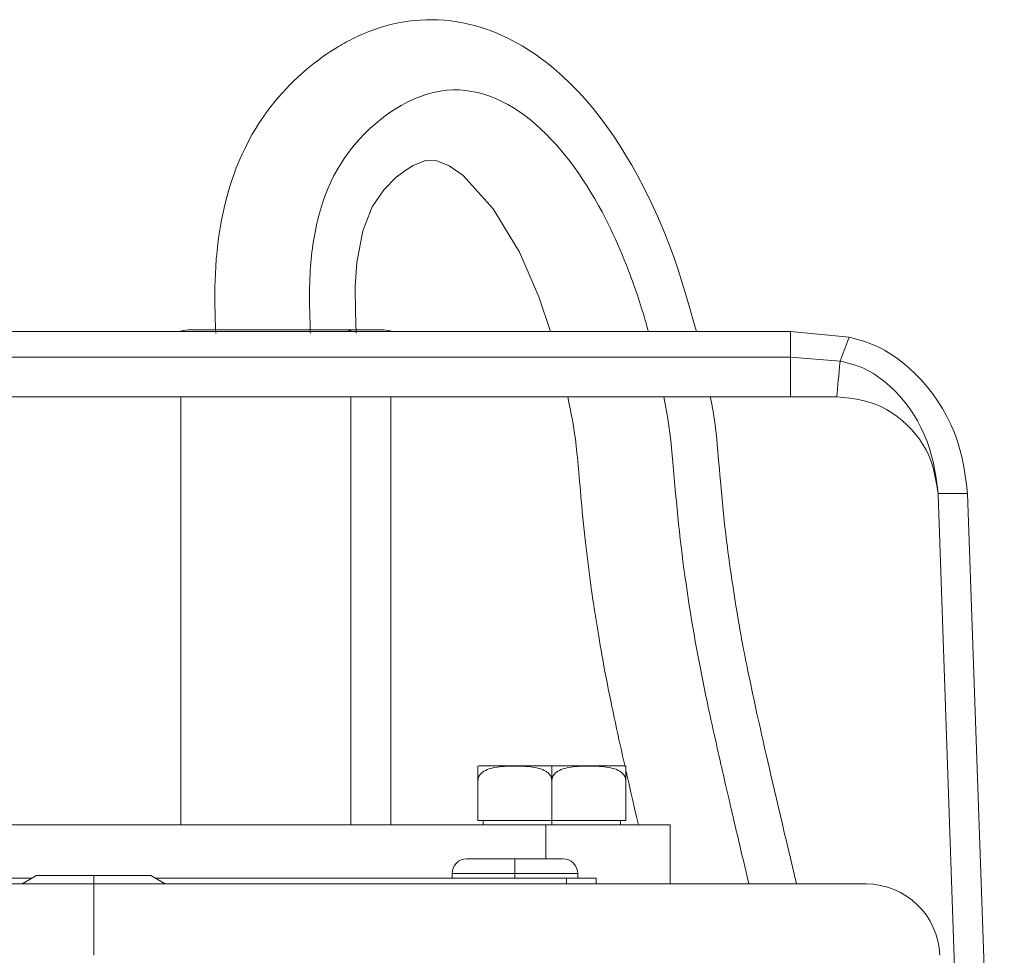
# Model space of a CAD drawing. Extents: x 193 to 943, y 26 to 526.
# Tile 95 of 256: x 358.1 to 359.76, y 98.78 to 100.37. Entities that reach past the tile are written whole.
import ezdxf

# ---------------------------------------------------------------- set-up
doc = ezdxf.new("R2010")
doc.units = 0
doc.layers.get('0').update_dxf_attribs({"lineweight": 25})
doc.layers.add('KG4_HLS_SYA', color=7, linetype='Continuous', lineweight=25)

# ---------------------------------------------------------------- blocks, each defined once
blk = doc.blocks.new('Spline-A069HVXE7N', base_point=(358.429, 99.8357))
at = {"color": 0, "lineweight": -2}
for p, q in [((358.6946, 100.3476), (358.7025, 100.3504)), ((358.7025, 100.3504), (358.7104, 100.353)), ((358.7104, 100.353), (358.7184, 100.3553)), ((358.7184, 100.3553), (358.7265, 100.3574)), ((358.7265, 100.3574), (358.7363, 100.3597)), ((358.7363, 100.3597), (358.7462, 100.3616)), ((358.7462, 100.3616), (358.7562, 100.3632)), ((358.7562, 100.3632), (358.7662, 100.3644)), ((358.7662, 100.3644), (358.7763, 100.3652)), ((358.7763, 100.3652), (358.7863, 100.3657)), ((358.7863, 100.3657), (358.7967, 100.3658)), ((358.7967, 100.3658), (358.8072, 100.3655)), ((358.8072, 100.3655), (358.8175, 100.3648)), ((358.8175, 100.3648), (358.8279, 100.3637)), ((358.8279, 100.3637), (358.8382, 100.3623)), ((358.8382, 100.3623), (358.8485, 100.3605)), ((358.8485, 100.3605), (358.8582, 100.3584)), ((358.8582, 100.3584), (358.8679, 100.3559)), ((358.8679, 100.3559), (358.8775, 100.3532)), ((358.8775, 100.3532), (358.887, 100.3501)), ((358.887, 100.3501), (358.8964, 100.3467)), ((358.6589, 100.332), (358.6629, 100.334)), ((358.6629, 100.334), (358.6669, 100.3359)), ((358.6669, 100.3359), (358.6709, 100.3378)), ((358.6709, 100.3378), (358.675, 100.3397)), ((358.675, 100.3397), (358.6791, 100.3415)), ((358.6791, 100.3415), (358.6868, 100.3446)), ((358.6868, 100.3446), (358.6946, 100.3476)), ((358.8964, 100.3467), (358.9057, 100.343)), ((358.9057, 100.343), (358.9145, 100.3392)), ((358.9145, 100.3392), (358.9232, 100.3351)), ((358.9232, 100.3351), (358.9318, 100.3308)), ((358.6291, 100.3149), (358.6346, 100.3184)), ((358.6346, 100.3184), (358.638, 100.3204)), ((358.638, 100.3204), (358.6413, 100.3223)), ((358.6413, 100.3223), (358.6447, 100.3243)), ((358.6447, 100.3243), (358.6481, 100.3262)), ((358.6481, 100.3262), (358.6515, 100.3281)), ((358.6515, 100.3281), (358.6549, 100.3299)), ((358.6549, 100.3299), (358.6589, 100.332)), ((358.9318, 100.3308), (358.9402, 100.3263)), ((358.9402, 100.3263), (358.9486, 100.3215)), ((358.9486, 100.3215), (358.9568, 100.3165)), ((358.9568, 100.3165), (358.9647, 100.3114)), ((358.6024, 100.2964), (358.6076, 100.3003)), ((358.6076, 100.3003), (358.6129, 100.3041)), ((358.6129, 100.3041), (358.6182, 100.3078)), ((358.6182, 100.3078), (358.6236, 100.3114)), ((358.6236, 100.3114), (358.6291, 100.3149)), ((358.9647, 100.3114), (358.9724, 100.3062)), ((358.9724, 100.3062), (358.98, 100.3007)), ((358.98, 100.3007), (358.9875, 100.2951)), ((358.5801, 100.2784), (358.5855, 100.2831)), ((358.5855, 100.2831), (358.5911, 100.2876)), ((358.5911, 100.2876), (358.5967, 100.2921)), ((358.5967, 100.2921), (358.6024, 100.2964)), ((358.9875, 100.2951), (358.9949, 100.2894)), ((358.9949, 100.2894), (359.0022, 100.2834)), ((359.0022, 100.2834), (359.0164, 100.2709)), ((358.5626, 100.2624), (358.5693, 100.2688)), ((358.5693, 100.2688), (358.5747, 100.2736)), ((358.5747, 100.2736), (358.5801, 100.2784)), ((359.0164, 100.2709), (359.0302, 100.2578)), ((358.5495, 100.2491), (358.556, 100.2558)), ((358.556, 100.2558), (358.5626, 100.2624)), ((359.0302, 100.2578), (359.0435, 100.2442)), ((358.5309, 100.228), (358.5369, 100.2352)), ((358.5369, 100.2352), (358.5431, 100.2422)), ((358.5431, 100.2422), (358.5495, 100.2491)), ((359.0435, 100.2442), (359.0563, 100.2301)), ((358.517, 100.2102), (358.5238, 100.2192)), ((358.5238, 100.2192), (358.5309, 100.228)), ((359.0563, 100.2301), (359.0686, 100.2155)), ((358.5041, 100.1916), (358.5105, 100.201)), ((358.5105, 100.201), (358.517, 100.2102)), ((359.0686, 100.2155), (359.0805, 100.2006)), ((359.0805, 100.2006), (359.0921, 100.185)), ((358.4981, 100.182), (358.5041, 100.1916)), ((359.0921, 100.185), (359.1033, 100.1691)), ((358.4862, 100.1612), (358.4923, 100.1722)), ((358.4923, 100.1722), (358.4981, 100.182)), ((359.1033, 100.1691), (359.1141, 100.1528)), ((358.475, 100.1385), (358.4805, 100.1499)), ((358.4805, 100.1499), (358.4862, 100.1612)), ((359.1141, 100.1528), (359.1244, 100.1363)), ((358.47, 100.1269), (358.475, 100.1385)), ((359.1244, 100.1363), (359.1343, 100.1195)), ((358.4652, 100.1152), (358.47, 100.1269)), ((359.1343, 100.1195), (359.1439, 100.1025)), ((358.4565, 100.0908), (358.4608, 100.1033)), ((358.4608, 100.1033), (358.4652, 100.1152)), ((359.1439, 100.1025), (359.1559, 100.0798)), ((358.4526, 100.0781), (358.4565, 100.0908)), ((358.449, 100.0654), (358.4526, 100.0781)), ((359.1559, 100.0798), (359.1672, 100.0568)), ((358.4428, 100.0396), (358.4457, 100.0526)), ((358.4457, 100.0526), (358.449, 100.0654)), ((359.1672, 100.0568), (359.1779, 100.0334)), ((358.4402, 100.0266), (358.4428, 100.0396)), ((359.1779, 100.0334), (359.188, 100.0098)), ((358.4378, 100.0136), (358.4402, 100.0266)), ((358.4341, 99.9874), (358.4358, 100.0005)), ((358.4358, 100.0005), (358.4378, 100.0136)), ((359.188, 100.0098), (359.1975, 99.9858)), ((358.4326, 99.9742), (358.4341, 99.9874)), ((359.1975, 99.9858), (359.2063, 99.9616)), ((358.4314, 99.961), (358.4326, 99.9742)), ((358.4305, 99.9478), (358.4314, 99.961)), ((359.2063, 99.9616), (359.2131, 99.9413)), ((358.4294, 99.9252), (358.4299, 99.9365)), ((358.4299, 99.9365), (358.4305, 99.9478)), ((359.2131, 99.9413), (359.2196, 99.9209)), ((358.4291, 99.914), (358.4294, 99.9252)), ((359.2196, 99.9209), (359.2258, 99.9004)), ((358.429, 99.9027), (358.4291, 99.914)), ((358.429, 99.8914), (358.429, 99.9027)), ((359.2258, 99.9004), (359.2318, 99.8798)), ((358.4291, 99.8801), (358.429, 99.8914)), ((358.4292, 99.8727), (358.4291, 99.8801)), ((358.4294, 99.8653), (358.4292, 99.8727)), ((359.2318, 99.8798), (359.2377, 99.8591)), ((358.4296, 99.8579), (358.4294, 99.8653)), ((358.4298, 99.8505), (358.4296, 99.8579)), ((358.43, 99.8431), (358.4298, 99.8505)), ((359.2377, 99.8591), (359.2434, 99.8384)), ((358.4303, 99.8357), (358.43, 99.8431))]:
    blk.add_line(p, q, dxfattribs=at)
blk = doc.blocks.new('Spline-A069HVXG7N', base_point=(359.2669, 98.904))
at = {"color": 0, "lineweight": -2}
for p, q in [((359.2669, 99.7281), (359.2677, 99.7242)), ((359.2677, 99.7242), (359.2685, 99.7203)), ((359.2685, 99.7203), (359.2694, 99.7163)), ((359.2694, 99.7163), (359.2702, 99.7124)), ((359.2702, 99.7124), (359.2709, 99.7084)), ((359.2709, 99.7084), (359.2717, 99.7045)), ((359.2717, 99.7045), (359.2732, 99.6949)), ((359.2732, 99.6949), (359.2746, 99.6853)), ((359.2746, 99.6853), (359.2758, 99.6756)), ((359.2758, 99.6756), (359.2768, 99.6659)), ((359.2768, 99.6659), (359.2778, 99.6563)), ((359.2778, 99.6563), (359.2787, 99.6466)), ((359.2787, 99.6466), (359.2796, 99.6364)), ((359.2796, 99.6364), (359.2805, 99.6262)), ((359.2805, 99.6262), (359.2815, 99.616)), ((359.2815, 99.616), (359.2824, 99.6058)), ((359.2824, 99.6058), (359.2833, 99.5956)), ((359.2833, 99.5956), (359.2842, 99.5854)), ((359.2842, 99.5854), (359.2853, 99.5731)), ((359.2853, 99.5731), (359.2864, 99.5609)), ((359.2864, 99.5609), (359.2875, 99.5487)), ((359.2875, 99.5487), (359.2887, 99.5365)), ((359.2887, 99.5365), (359.29, 99.5243)), ((359.29, 99.5243), (359.2913, 99.5121)), ((359.2913, 99.5121), (359.2921, 99.5043)), ((359.2921, 99.5043), (359.293, 99.4966)), ((359.293, 99.4966), (359.294, 99.4888)), ((359.294, 99.4888), (359.2949, 99.4811)), ((359.2949, 99.4811), (359.2959, 99.4734)), ((359.2959, 99.4734), (359.2969, 99.4657)), ((359.2969, 99.4657), (359.2981, 99.4562)), ((359.2981, 99.4562), (359.2994, 99.4468)), ((359.2994, 99.4468), (359.3008, 99.4373)), ((359.3008, 99.4373), (359.3021, 99.4279)), ((359.3021, 99.4279), (359.3035, 99.4185)), ((359.3035, 99.4185), (359.3049, 99.4091)), ((359.3049, 99.4091), (359.3067, 99.3975)), ((359.3067, 99.3975), (359.3085, 99.3859)), ((359.3085, 99.3859), (359.3103, 99.3743)), ((359.3103, 99.3743), (359.3122, 99.3627)), ((359.3122, 99.3627), (359.3142, 99.3512)), ((359.3142, 99.3512), (359.3162, 99.3396)), ((359.3162, 99.3396), (359.3171, 99.3342)), ((359.3171, 99.3342), (359.3181, 99.3289)), ((359.3181, 99.3289), (359.319, 99.3235)), ((359.319, 99.3235), (359.32, 99.3182)), ((359.32, 99.3182), (359.321, 99.3128)), ((359.321, 99.3128), (359.322, 99.3075)), ((359.322, 99.3075), (359.3233, 99.3007)), ((359.3233, 99.3007), (359.3246, 99.294)), ((359.3246, 99.294), (359.3259, 99.2873)), ((359.3259, 99.2873), (359.3272, 99.2806)), ((359.3272, 99.2806), (359.3286, 99.274)), ((359.3286, 99.274), (359.3299, 99.2673)), ((359.3299, 99.2673), (359.3317, 99.2585)), ((359.3317, 99.2585), (359.3336, 99.2498)), ((359.3336, 99.2498), (359.3354, 99.2411)), ((359.3354, 99.2411), (359.3372, 99.2323)), ((359.3372, 99.2323), (359.3391, 99.2236)), ((359.3391, 99.2236), (359.341, 99.2149)), ((359.341, 99.2149), (359.3435, 99.2034)), ((359.3435, 99.2034), (359.346, 99.1919)), ((359.346, 99.1919), (359.3485, 99.1805)), ((359.3485, 99.1805), (359.3511, 99.169)), ((359.3511, 99.169), (359.3537, 99.1575)), ((359.3537, 99.1575), (359.3562, 99.146)), ((359.3562, 99.146), (359.3589, 99.1344)), ((359.3589, 99.1344), (359.3615, 99.1227)), ((359.3615, 99.1227), (359.3642, 99.1111)), ((359.3642, 99.1111), (359.3669, 99.0995)), ((359.3669, 99.0995), (359.3696, 99.0878)), ((359.3696, 99.0878), (359.3722, 99.0762)), ((359.3722, 99.0762), (359.3755, 99.0619)), ((359.3755, 99.0619), (359.3789, 99.0477)), ((359.3789, 99.0477), (359.3822, 99.0335)), ((359.3822, 99.0335), (359.3855, 99.0192)), ((359.3855, 99.0192), (359.3889, 99.005)), ((359.3889, 99.005), (359.3922, 98.9908)), ((359.3922, 98.9908), (359.3957, 98.9763)), ((359.3957, 98.9763), (359.3991, 98.9618)), ((359.3991, 98.9618), (359.4025, 98.9474)), ((359.4025, 98.9474), (359.406, 98.9329)), ((359.406, 98.9329), (359.4094, 98.9184)), ((359.4094, 98.9184), (359.4129, 98.904))]:
    blk.add_line(p, q, dxfattribs=at)
blk = doc.blocks.new('Spline-A069HVXI7N', base_point=(359.124, 99.004))
at = {"color": 0, "lineweight": -2}
for p, q in [((359.1244, 99.0954), (359.124, 99.0972)), ((359.1248, 99.0936), (359.1244, 99.0954)), ((359.1252, 99.0918), (359.1248, 99.0936)), ((359.1256, 99.09), (359.1252, 99.0918)), ((359.126, 99.0882), (359.1256, 99.09)), ((359.1264, 99.0863), (359.126, 99.0882)), ((359.1295, 99.0726), (359.1264, 99.0863)), ((359.1326, 99.0589), (359.1295, 99.0726)), ((359.1358, 99.0451), (359.1326, 99.0589)), ((359.1389, 99.0314), (359.1358, 99.0451)), ((359.1421, 99.0177), (359.1389, 99.0314)), ((359.1453, 99.004), (359.1421, 99.0177))]:
    blk.add_line(p, q, dxfattribs=at)
blk = doc.blocks.new('Spline-A069HVXK7N', base_point=(359.0258, 99.1026))
at = {"color": 0, "lineweight": -2}
for p, q in [((359.0279, 99.7183), (359.0258, 99.7281)), ((359.0299, 99.7084), (359.0279, 99.7183)), ((359.0318, 99.6986), (359.0299, 99.7084)), ((359.0337, 99.6887), (359.0318, 99.6986)), ((359.0354, 99.6788), (359.0337, 99.6887)), ((359.037, 99.6689), (359.0354, 99.6788)), ((359.0378, 99.6629), (359.037, 99.6689)), ((359.0387, 99.6568), (359.0378, 99.6629)), ((359.0394, 99.6508), (359.0387, 99.6568)), ((359.0401, 99.6447), (359.0394, 99.6508)), ((359.0408, 99.6387), (359.0401, 99.6447)), ((359.0415, 99.6326), (359.0408, 99.6387)), ((359.0422, 99.626), (359.0415, 99.6326)), ((359.0428, 99.6193), (359.0422, 99.626)), ((359.0435, 99.6126), (359.0428, 99.6193)), ((359.0441, 99.6059), (359.0435, 99.6126)), ((359.0447, 99.5993), (359.0441, 99.6059)), ((359.0453, 99.5926), (359.0447, 99.5993)), ((359.046, 99.5845), (359.0453, 99.5926)), ((359.0467, 99.5764), (359.046, 99.5845)), ((359.0474, 99.5683), (359.0467, 99.5764)), ((359.0481, 99.5602), (359.0474, 99.5683)), ((359.0488, 99.5521), (359.0481, 99.5602)), ((359.0495, 99.544), (359.0488, 99.5521)), ((359.0505, 99.5335), (359.0495, 99.544)), ((359.0515, 99.5231), (359.0505, 99.5335)), ((359.0525, 99.5127), (359.0515, 99.5231)), ((359.0536, 99.5023), (359.0525, 99.5127)), ((359.0547, 99.4919), (359.0536, 99.5023)), ((359.0559, 99.4815), (359.0547, 99.4919)), ((359.0574, 99.4679), (359.0559, 99.4815)), ((359.0591, 99.4543), (359.0574, 99.4679)), ((359.0608, 99.4408), (359.0591, 99.4543)), ((359.0625, 99.4272), (359.0608, 99.4408)), ((359.0644, 99.4136), (359.0625, 99.4272)), ((359.0663, 99.4001), (359.0644, 99.4136)), ((359.0671, 99.394), (359.0663, 99.4001)), ((359.068, 99.388), (359.0671, 99.394)), ((359.0689, 99.3819), (359.068, 99.388)), ((359.0698, 99.3758), (359.0689, 99.3819)), ((359.0708, 99.3698), (359.0698, 99.3758)), ((359.0717, 99.3637), (359.0708, 99.3698)), ((359.0727, 99.3569), (359.0717, 99.3637)), ((359.0738, 99.3502), (359.0727, 99.3569)), ((359.0749, 99.3434), (359.0738, 99.3502)), ((359.076, 99.3366), (359.0749, 99.3434)), ((359.0771, 99.3299), (359.076, 99.3366)), ((359.0782, 99.3231), (359.0771, 99.3299)), ((359.0795, 99.3153), (359.0782, 99.3231)), ((359.0809, 99.3074), (359.0795, 99.3153)), ((359.0822, 99.2996), (359.0809, 99.3074)), ((359.0836, 99.2917), (359.0822, 99.2996)), ((359.085, 99.2839), (359.0836, 99.2917)), ((359.0864, 99.2761), (359.085, 99.2839)), ((359.0883, 99.2656), (359.0864, 99.2761)), ((359.0903, 99.2552), (359.0883, 99.2656)), ((359.0924, 99.2448), (359.0903, 99.2552)), ((359.0944, 99.2343), (359.0924, 99.2448)), ((359.0965, 99.2239), (359.0944, 99.2343)), ((359.0987, 99.2135), (359.0965, 99.2239)), ((359.1006, 99.2042), (359.0987, 99.2135)), ((359.1025, 99.1949), (359.1006, 99.2042)), ((359.1045, 99.1856), (359.1025, 99.1949)), ((359.1065, 99.1763), (359.1045, 99.1856)), ((359.1085, 99.167), (359.1065, 99.1763)), ((359.1105, 99.1577), (359.1085, 99.167)), ((359.1125, 99.1485), (359.1105, 99.1577)), ((359.1146, 99.1393), (359.1125, 99.1485)), ((359.1166, 99.1301), (359.1146, 99.1393)), ((359.1186, 99.1209), (359.1166, 99.1301)), ((359.1207, 99.1118), (359.1186, 99.1209)), ((359.1228, 99.1026), (359.1207, 99.1118))]:
    blk.add_line(p, q, dxfattribs=at)
blk = doc.blocks.new('Polylinie-A069HVXM7N', base_point=(358.6663, 99.8357))
at = {"color": 0, "lineweight": -2}
for p, q in [((358.7645, 100.1193), (358.7534, 100.1126)), ((358.7852, 100.1274), (358.7645, 100.1193)), ((358.8044, 100.1271), (358.7852, 100.1274)), ((358.8255, 100.1185), (358.8044, 100.1271)), ((358.8488, 100.102), (358.8255, 100.1185)), ((358.7534, 100.1126), (358.7359, 100.0994)), ((358.8999, 100.0459), (358.8488, 100.102)), ((358.7359, 100.0994), (358.7147, 100.0782)), ((358.7147, 100.0782), (358.695, 100.0492)), ((358.695, 100.0492), (358.6791, 100.0086)), ((358.9441, 99.9725), (358.8999, 100.0459)), ((358.6791, 100.0086), (358.6689, 99.955)), ((358.9772, 99.8968), (358.9441, 99.9725)), ((358.6689, 99.955), (358.6663, 99.9143)), ((358.6663, 99.9143), (358.6667, 99.8711)), ((358.9969, 99.8384), (358.9772, 99.8968)), ((358.6667, 99.8711), (358.6677, 99.8357))]:
    blk.add_line(p, q, dxfattribs=at)
blk = doc.blocks.new('Kreis-A069HW067N', base_point=(359.5304, 98.7833))
at = {"color": 0, "lineweight": -2}
blk.add_ellipse((359.5304, 98.779), major_axis=(0.1249, 0.0044), ratio=1, start_param=0, end_param=1.53589, dxfattribs=at)
blk = doc.blocks.new('Kreis-A069HW0E7N', base_point=(359.0177, 98.9215))
at = {"color": 0, "lineweight": -2}
blk.add_ellipse((359.0177, 98.9215), major_axis=(0.025, 0), ratio=1, start_param=0, end_param=1.570799, dxfattribs=at)
blk = doc.blocks.new('Kreis-A069HW0G7N', base_point=(358.8302, 98.9215))
at = {"color": 0, "lineweight": -2}
blk.add_ellipse((358.8552, 98.9215), major_axis=(0, 0.025), ratio=1, start_param=0, end_param=1.570799, dxfattribs=at)
blk = doc.blocks.new('Spline-A069HW0K7N', base_point=(359.481, 99.5644))
at = {"color": 0, "lineweight": -2}
for p, q in [((359.4921, 99.7269), (359.481, 99.7281)), ((359.5032, 99.7254), (359.4921, 99.7269)), ((359.5141, 99.7237), (359.5032, 99.7254)), ((359.5249, 99.7216), (359.5141, 99.7237)), ((359.5355, 99.7189), (359.5249, 99.7216)), ((359.5459, 99.7154), (359.5355, 99.7189)), ((359.5556, 99.7113), (359.5459, 99.7154)), ((359.5651, 99.7064), (359.5556, 99.7113)), ((359.5742, 99.7008), (359.5651, 99.7064)), ((359.583, 99.6946), (359.5742, 99.7008)), ((359.5915, 99.6878), (359.583, 99.6946)), ((359.5995, 99.6806), (359.5915, 99.6878)), ((359.6071, 99.6729), (359.5995, 99.6806)), ((359.6142, 99.6647), (359.6071, 99.6729)), ((359.6208, 99.6562), (359.6142, 99.6647)), ((359.6268, 99.6474), (359.6208, 99.6562)), ((359.6321, 99.6381), (359.6268, 99.6474)), ((359.6367, 99.6286), (359.6321, 99.6381)), ((359.6406, 99.6184), (359.6367, 99.6286)), ((359.6438, 99.6079), (359.6406, 99.6184)), ((359.6464, 99.5972), (359.6438, 99.6079)), ((359.6486, 99.5864), (359.6464, 99.5972)), ((359.6505, 99.5754), (359.6486, 99.5864)), ((359.6523, 99.5644), (359.6505, 99.5754))]:
    blk.add_line(p, q, dxfattribs=at)
blk = doc.blocks.new('Kreis-A069HW0Y7N', base_point=(358.874, 99.1033))
at = {"color": 0, "lineweight": -2}
blk.add_ellipse((358.8796, 99.079), major_axis=(0, 0.025), ratio=1, start_param=0, end_param=0.22874, dxfattribs=at)
blk = doc.blocks.new('Kreis-A069HW107N', base_point=(359.1183, 99.1033))
at = {"color": 0, "lineweight": -2}
blk.add_ellipse((359.1183, 99.079), major_axis=(0.0057, 0.0243), ratio=1, start_param=0, end_param=0.228684, dxfattribs=at)
blk = doc.blocks.new('Polylinie-A069HW167N', base_point=(358.3691, 99.8384))
at = {"color": 0, "lineweight": -2}
for p, q in [((358.3692, 99.8384), (358.3718, 99.8394)), ((358.3718, 99.8394), (358.384, 99.8415))]:
    blk.add_line(p, q, dxfattribs=at)
blk = doc.blocks.new('Polylinie-A069HW187N', base_point=(358.714, 99.8384))
at = {"color": 0, "lineweight": -2}
for p, q in [((358.714, 99.8415), (358.7261, 99.8394)), ((358.7261, 99.8394), (358.7288, 99.8384))]:
    blk.add_line(p, q, dxfattribs=at)
blk = doc.blocks.new('Polylinie-A069HX4A7N', base_point=(357.1571, 98.904))
at = {"color": 0, "lineweight": -2}
for p, q in [((357.1893, 98.904), (357.1571, 98.904)), ((357.2591, 98.904), (357.1893, 98.904)), ((357.3355, 98.904), (357.2591, 98.904)), ((357.4181, 98.904), (357.3355, 98.904)), ((357.5062, 98.904), (357.4181, 98.904)), ((357.5993, 98.904), (357.5062, 98.904)), ((357.6967, 98.904), (357.5993, 98.904)), ((357.7977, 98.904), (357.6967, 98.904)), ((357.9017, 98.904), (357.7977, 98.904)), ((358.0079, 98.904), (357.9017, 98.904)), ((358.1155, 98.904), (358.0079, 98.904)), ((358.224, 98.904), (358.1155, 98.904))]:
    blk.add_line(p, q, dxfattribs=at)
blk = doc.blocks.new('Spline-A069HX6A7N', base_point=(359.6523, 99.5627))
at = {"color": 0, "lineweight": -2}
for p, q in [((359.6523, 99.5643), (359.6523, 99.5644)), ((359.6523, 99.5642), (359.6523, 99.5643)), ((359.6523, 99.564), (359.6523, 99.5642)), ((359.6523, 99.5639), (359.6523, 99.564)), ((359.6523, 99.5638), (359.6523, 99.5639)), ((359.6523, 99.5637), (359.6523, 99.5638)), ((359.6523, 99.5635), (359.6523, 99.5637)), ((359.6523, 99.5633), (359.6523, 99.5635)), ((359.6523, 99.5632), (359.6523, 99.5633)), ((359.6523, 99.563), (359.6523, 99.5632)), ((359.6523, 99.5628), (359.6523, 99.563)), ((359.6523, 99.5627), (359.6523, 99.5628))]:
    blk.add_line(p, q, dxfattribs=at)
blk = doc.blocks.new('Spline-A069HX6O7N', base_point=(359.4866, 99.5644))
at = {"color": 0, "lineweight": -2}
for p, q in [((359.4866, 99.7883), (359.4924, 99.7869)), ((359.4924, 99.7869), (359.4981, 99.7855)), ((359.4981, 99.7855), (359.5038, 99.784)), ((359.5038, 99.784), (359.5095, 99.7824)), ((359.5095, 99.7824), (359.5151, 99.7806)), ((359.5151, 99.7806), (359.5207, 99.7786)), ((359.5207, 99.7786), (359.5261, 99.7763)), ((359.5261, 99.7763), (359.5314, 99.7737)), ((359.5314, 99.7737), (359.5367, 99.7709)), ((359.5367, 99.7709), (359.5418, 99.7679)), ((359.5418, 99.7679), (359.5468, 99.7647)), ((359.5468, 99.7647), (359.5517, 99.7614)), ((359.5517, 99.7614), (359.5615, 99.754)), ((359.5615, 99.754), (359.5709, 99.746)), ((359.5709, 99.746), (359.5797, 99.7374)), ((359.5797, 99.7374), (359.588, 99.7284)), ((359.588, 99.7284), (359.5959, 99.7189)), ((359.5959, 99.7189), (359.6033, 99.7091)), ((359.6033, 99.7091), (359.6106, 99.6984)), ((359.6106, 99.6984), (359.6173, 99.6874)), ((359.6173, 99.6874), (359.6234, 99.676)), ((359.6234, 99.676), (359.6289, 99.6644)), ((359.6289, 99.6644), (359.6338, 99.6525)), ((359.6338, 99.6525), (359.6379, 99.6404)), ((359.6379, 99.6404), (359.6414, 99.628)), ((359.6414, 99.628), (359.6443, 99.6155)), ((359.6443, 99.6155), (359.6467, 99.6029)), ((359.6467, 99.6029), (359.6488, 99.5901)), ((359.6488, 99.5901), (359.6506, 99.5773)), ((359.6506, 99.5773), (359.6523, 99.5644))]:
    blk.add_line(p, q, dxfattribs=at)
blk = doc.blocks.new('Spline-A069HX6Q7N', base_point=(359.5019, 99.5644))
at = {"color": 0, "lineweight": -2}
for p, q in [((359.5019, 99.8287), (359.5088, 99.8269)), ((359.5088, 99.8269), (359.5157, 99.825)), ((359.5157, 99.825), (359.5225, 99.823)), ((359.5225, 99.823), (359.5293, 99.8209)), ((359.5293, 99.8209), (359.536, 99.8186)), ((359.536, 99.8186), (359.5426, 99.8161)), ((359.5426, 99.8161), (359.5491, 99.8132)), ((359.5491, 99.8132), (359.5556, 99.8101)), ((359.5556, 99.8101), (359.5619, 99.8067)), ((359.5619, 99.8067), (359.5681, 99.8031)), ((359.5681, 99.8031), (359.5741, 99.7992)), ((359.5741, 99.7992), (359.5801, 99.7952)), ((359.5801, 99.7952), (359.5918, 99.7864)), ((359.5918, 99.7864), (359.6031, 99.7769)), ((359.6031, 99.7769), (359.6138, 99.7668)), ((359.6138, 99.7668), (359.624, 99.7562)), ((359.624, 99.7562), (359.6336, 99.745)), ((359.6336, 99.745), (359.6427, 99.7334)), ((359.6427, 99.7334), (359.6515, 99.7209)), ((359.6515, 99.7209), (359.6597, 99.7081)), ((359.6597, 99.7081), (359.6672, 99.6948)), ((359.6672, 99.6948), (359.674, 99.6813)), ((359.674, 99.6813), (359.6799, 99.6673)), ((359.6799, 99.6673), (359.6851, 99.6531)), ((359.6851, 99.6531), (359.6893, 99.6387)), ((359.6893, 99.6387), (359.6928, 99.6241)), ((359.6928, 99.6241), (359.6957, 99.6094)), ((359.6957, 99.6094), (359.6981, 99.5945)), ((359.6981, 99.5945), (359.7003, 99.5795)), ((359.7003, 99.5795), (359.7023, 99.5644))]:
    blk.add_line(p, q, dxfattribs=at)
blk = doc.blocks.new('Spline-A069HX847N', base_point=(358.874, 99.079))
at = {"color": 0, "lineweight": -2}
for p, q in [((358.874, 99.1033), (358.874, 99.1033)), ((358.874, 99.1033), (358.874, 99.1031)), ((358.874, 99.1031), (358.874, 99.1029)), ((358.874, 99.1029), (358.874, 99.1025)), ((358.874, 99.1025), (358.874, 99.1018)), ((358.874, 99.1018), (358.874, 99.1008)), ((358.874, 99.1008), (358.874, 99.1001)), ((358.874, 99.1001), (358.874, 99.0994)), ((358.874, 99.0994), (358.874, 99.0985)), ((358.874, 99.0985), (358.874, 99.0974)), ((358.874, 99.0974), (358.874, 99.0961)), ((358.874, 99.0961), (358.874, 99.0946)), ((358.874, 99.0946), (358.874, 99.0937)), ((358.874, 99.0937), (358.874, 99.0928)), ((358.874, 99.0928), (358.874, 99.0918)), ((358.874, 99.0918), (358.874, 99.0907)), ((358.874, 99.0907), (358.874, 99.0896)), ((358.874, 99.0896), (358.874, 99.0883)), ((358.874, 99.0883), (358.874, 99.0876)), ((358.874, 99.0876), (358.874, 99.087)), ((358.874, 99.087), (358.874, 99.0862)), ((358.874, 99.0862), (358.874, 99.0855)), ((358.874, 99.0855), (358.874, 99.0847)), ((358.874, 99.0847), (358.874, 99.084)), ((358.874, 99.084), (358.874, 99.0832)), ((358.874, 99.0832), (358.874, 99.0823)), ((358.874, 99.0823), (358.874, 99.0815)), ((358.874, 99.0815), (358.874, 99.0807)), ((358.874, 99.0807), (358.874, 99.0798)), ((358.874, 99.0798), (358.874, 99.079))]:
    blk.add_line(p, q, dxfattribs=at)
blk = doc.blocks.new('Spline-A069HX867N', base_point=(358.874, 99.079))
at = {"color": 0, "lineweight": -2}
for p, q in [((358.8952, 99.0994), (358.8981, 99.1001)), ((358.8981, 99.1001), (358.901, 99.1008)), ((358.901, 99.1008), (358.9069, 99.1018)), ((358.9069, 99.1018), (358.9128, 99.1025)), ((358.9128, 99.1025), (358.9187, 99.1029)), ((358.9187, 99.1029), (358.9246, 99.1032)), ((358.9246, 99.1032), (358.9305, 99.1033)), ((358.9305, 99.1033), (358.9365, 99.1033)), ((358.9365, 99.1033), (358.9424, 99.1033)), ((358.9424, 99.1033), (358.9483, 99.1032)), ((358.9483, 99.1032), (358.9542, 99.1029)), ((358.9542, 99.1029), (358.9601, 99.1025)), ((358.9601, 99.1025), (358.966, 99.1018)), ((358.966, 99.1018), (358.9719, 99.1008)), ((358.9719, 99.1008), (358.9748, 99.1001)), ((358.9748, 99.1001), (358.9777, 99.0994)), ((358.8746, 99.0832), (358.8748, 99.084)), ((358.8748, 99.084), (358.8751, 99.0847)), ((358.8751, 99.0847), (358.8755, 99.0855)), ((358.8755, 99.0855), (358.8758, 99.0862)), ((358.8758, 99.0862), (358.8762, 99.087)), ((358.8762, 99.087), (358.8767, 99.0876)), ((358.8767, 99.0876), (358.8772, 99.0883)), ((358.8772, 99.0883), (358.8782, 99.0896)), ((358.8782, 99.0896), (358.8793, 99.0907)), ((358.8793, 99.0907), (358.8804, 99.0918)), ((358.8804, 99.0918), (358.8816, 99.0928)), ((358.8816, 99.0928), (358.8828, 99.0937)), ((358.8828, 99.0937), (358.8841, 99.0946)), ((358.8841, 99.0946), (358.8868, 99.0961)), ((358.8868, 99.0961), (358.8895, 99.0974)), ((358.8895, 99.0974), (358.8923, 99.0985)), ((358.8923, 99.0985), (358.8952, 99.0994)), ((358.9777, 99.0994), (358.9806, 99.0985)), ((358.9806, 99.0985), (358.9834, 99.0974)), ((358.9834, 99.0974), (358.9861, 99.0961)), ((358.9861, 99.0961), (358.9888, 99.0946)), ((358.9888, 99.0946), (358.9901, 99.0937)), ((358.9901, 99.0937), (358.9913, 99.0928)), ((358.9913, 99.0928), (358.9925, 99.0918)), ((358.9925, 99.0918), (358.9937, 99.0907)), ((358.9937, 99.0907), (358.9947, 99.0896)), ((358.9947, 99.0896), (358.9958, 99.0883)), ((358.9958, 99.0883), (358.9962, 99.0876)), ((358.9962, 99.0876), (358.9967, 99.087)), ((358.9967, 99.087), (358.9971, 99.0862)), ((358.9971, 99.0862), (358.9975, 99.0855)), ((358.9975, 99.0855), (358.9978, 99.0847)), ((358.9978, 99.0847), (358.9981, 99.084)), ((358.9981, 99.084), (358.9983, 99.0832)), ((358.874, 99.079), (358.8741, 99.0798)), ((358.8741, 99.0798), (358.8742, 99.0807)), ((358.8742, 99.0807), (358.8743, 99.0815)), ((358.8743, 99.0815), (358.8744, 99.0823)), ((358.8744, 99.0823), (358.8746, 99.0832)), ((358.9983, 99.0832), (358.9985, 99.0823)), ((358.9985, 99.0823), (358.9986, 99.0815)), ((358.9986, 99.0815), (358.9988, 99.0807)), ((358.9988, 99.0807), (358.9989, 99.0798)), ((358.9989, 99.0798), (358.999, 99.079))]:
    blk.add_line(p, q, dxfattribs=at)
blk = doc.blocks.new('Spline-A069HX887N', base_point=(358.999, 99.079))
at = {"color": 0, "lineweight": -2}
for p, q in [((359.0202, 99.0994), (359.0231, 99.1001)), ((359.0231, 99.1001), (359.026, 99.1008)), ((359.026, 99.1008), (359.0319, 99.1018)), ((359.0319, 99.1018), (359.0378, 99.1025)), ((359.0378, 99.1025), (359.0437, 99.1029)), ((359.0437, 99.1029), (359.0496, 99.1032)), ((359.0496, 99.1032), (359.0555, 99.1033)), ((359.0555, 99.1033), (359.0615, 99.1033)), ((359.0615, 99.1033), (359.0674, 99.1033)), ((359.0674, 99.1033), (359.0733, 99.1032)), ((359.0733, 99.1032), (359.0792, 99.1029)), ((359.0792, 99.1029), (359.0851, 99.1025)), ((359.0851, 99.1025), (359.091, 99.1018)), ((359.091, 99.1018), (359.0969, 99.1008)), ((359.0969, 99.1008), (359.0998, 99.1001)), ((359.0998, 99.1001), (359.1027, 99.0994)), ((358.9996, 99.0832), (358.9998, 99.084)), ((358.9998, 99.084), (359.0001, 99.0847)), ((359.0001, 99.0847), (359.0005, 99.0855)), ((359.0005, 99.0855), (359.0008, 99.0862)), ((359.0008, 99.0862), (359.0012, 99.087)), ((359.0012, 99.087), (359.0017, 99.0876)), ((359.0017, 99.0876), (359.0022, 99.0883)), ((359.0022, 99.0883), (359.0032, 99.0896)), ((359.0032, 99.0896), (359.0043, 99.0907)), ((359.0043, 99.0907), (359.0054, 99.0918)), ((359.0054, 99.0918), (359.0066, 99.0928)), ((359.0066, 99.0928), (359.0078, 99.0937)), ((359.0078, 99.0937), (359.0091, 99.0946)), ((359.0091, 99.0946), (359.0118, 99.0961)), ((359.0118, 99.0961), (359.0145, 99.0974)), ((359.0145, 99.0974), (359.0173, 99.0985)), ((359.0173, 99.0985), (359.0202, 99.0994)), ((359.1027, 99.0994), (359.1056, 99.0985)), ((359.1056, 99.0985), (359.1084, 99.0974)), ((359.1084, 99.0974), (359.1111, 99.0961)), ((359.1111, 99.0961), (359.1138, 99.0946)), ((359.1138, 99.0946), (359.1151, 99.0937)), ((359.1151, 99.0937), (359.1163, 99.0928)), ((359.1163, 99.0928), (359.1175, 99.0918)), ((359.1175, 99.0918), (359.1187, 99.0907)), ((359.1187, 99.0907), (359.1197, 99.0896)), ((359.1197, 99.0896), (359.1208, 99.0883)), ((359.1208, 99.0883), (359.1212, 99.0876)), ((359.1212, 99.0876), (359.1217, 99.087)), ((359.1217, 99.087), (359.1221, 99.0862)), ((359.1221, 99.0862), (359.1225, 99.0855)), ((359.1225, 99.0855), (359.1228, 99.0847)), ((359.1228, 99.0847), (359.1231, 99.084)), ((359.1231, 99.084), (359.1233, 99.0832)), ((358.999, 99.079), (358.9991, 99.0798)), ((358.9991, 99.0798), (358.9992, 99.0807)), ((358.9992, 99.0807), (358.9993, 99.0815)), ((358.9993, 99.0815), (358.9994, 99.0823)), ((358.9994, 99.0823), (358.9996, 99.0832)), ((359.1233, 99.0832), (359.1235, 99.0823)), ((359.1235, 99.0823), (359.1236, 99.0815)), ((359.1236, 99.0815), (359.1238, 99.0807)), ((359.1238, 99.0807), (359.1239, 99.0798)), ((359.1239, 99.0798), (359.124, 99.079))]:
    blk.add_line(p, q, dxfattribs=at)
blk = doc.blocks.new('Spline-A069HX8A7N', base_point=(359.124, 99.079))
at = {"color": 0, "lineweight": -2}
for p, q in [((359.124, 99.1033), (359.124, 99.1036)), ((359.124, 99.1036), (359.124, 99.1036)), ((359.124, 99.1036), (359.124, 99.1036)), ((359.124, 99.1036), (359.124, 99.1036)), ((359.124, 99.1036), (359.124, 99.1036)), ((359.124, 99.1036), (359.124, 99.1036)), ((359.124, 99.1036), (359.124, 99.1036)), ((359.124, 99.1036), (359.124, 99.1036)), ((359.124, 99.1036), (359.124, 99.1036)), ((359.124, 99.1036), (359.124, 99.1036)), ((359.124, 99.1036), (359.124, 99.1036)), ((359.124, 99.1036), (359.124, 99.1036)), ((359.124, 99.1036), (359.124, 99.1036)), ((359.124, 99.1036), (359.124, 99.1036)), ((359.124, 99.1036), (359.124, 99.1036)), ((359.124, 99.1036), (359.124, 99.1036)), ((359.124, 99.1036), (359.124, 99.1036)), ((359.124, 99.1036), (359.124, 99.1035)), ((359.124, 99.1035), (359.124, 99.1035)), ((359.124, 99.1035), (359.124, 99.1035)), ((359.124, 99.1035), (359.124, 99.1035)), ((359.124, 99.1035), (359.124, 99.1035)), ((359.124, 99.1035), (359.124, 99.1035)), ((359.124, 99.1035), (359.124, 99.1034)), ((359.124, 99.1034), (359.124, 99.1034)), ((359.124, 99.1034), (359.124, 99.1034)), ((359.124, 99.1034), (359.124, 99.1034)), ((359.124, 99.1034), (359.124, 99.1033)), ((359.124, 99.1033), (359.124, 99.1033)), ((359.124, 99.1033), (359.124, 99.1033)), ((359.124, 99.1033), (359.124, 99.1033)), ((359.124, 99.1033), (359.124, 99.1033)), ((359.124, 99.1033), (359.124, 99.1033)), ((359.124, 99.1033), (359.124, 99.1033)), ((359.124, 99.1033), (359.124, 99.1033)), ((359.124, 99.1033), (359.124, 99.1027)), ((359.124, 99.1027), (359.124, 99.1019)), ((359.124, 99.1019), (359.124, 99.1008)), ((359.124, 99.1008), (359.124, 99.1001)), ((359.124, 99.1001), (359.124, 99.0994)), ((359.124, 99.0994), (359.124, 99.0985)), ((359.124, 99.0985), (359.124, 99.0974)), ((359.124, 99.0974), (359.124, 99.0961)), ((359.124, 99.0961), (359.124, 99.0946)), ((359.124, 99.0946), (359.124, 99.0937)), ((359.124, 99.0937), (359.124, 99.0928)), ((359.124, 99.0928), (359.124, 99.0918)), ((359.124, 99.0918), (359.124, 99.0907)), ((359.124, 99.0907), (359.124, 99.0896)), ((359.124, 99.0896), (359.124, 99.0883)), ((359.124, 99.0883), (359.124, 99.0876)), ((359.124, 99.0876), (359.124, 99.087)), ((359.124, 99.087), (359.124, 99.0862)), ((359.124, 99.0862), (359.124, 99.0855)), ((359.124, 99.0855), (359.124, 99.0847)), ((359.124, 99.0847), (359.124, 99.084)), ((359.124, 99.084), (359.124, 99.0832)), ((359.124, 99.0832), (359.124, 99.0823)), ((359.124, 99.0823), (359.124, 99.0815)), ((359.124, 99.0815), (359.124, 99.0807)), ((359.124, 99.0807), (359.124, 99.0798)), ((359.124, 99.0798), (359.124, 99.079))]:
    blk.add_line(p, q, dxfattribs=at)
blk = doc.blocks.new('Spline-A069I00A7N', base_point=(359.1882, 98.904))
at = {"color": 0, "lineweight": -2}
for p, q in [((359.1895, 99.7219), (359.1882, 99.7281)), ((359.1907, 99.7158), (359.1895, 99.7219)), ((359.1919, 99.7096), (359.1907, 99.7158)), ((359.193, 99.7034), (359.1919, 99.7096)), ((359.1941, 99.6972), (359.193, 99.7034)), ((359.1952, 99.6909), (359.1941, 99.6972)), ((359.197, 99.6787), (359.1952, 99.6909)), ((359.1987, 99.6665), (359.197, 99.6787)), ((359.2001, 99.6542), (359.1987, 99.6665)), ((359.2014, 99.6418), (359.2001, 99.6542)), ((359.2026, 99.6295), (359.2014, 99.6418)), ((359.2037, 99.6172), (359.2026, 99.6295)), ((359.2049, 99.604), (359.2037, 99.6172)), ((359.2061, 99.5908), (359.2049, 99.604)), ((359.2072, 99.5776), (359.2061, 99.5908)), ((359.2084, 99.5645), (359.2072, 99.5776)), ((359.2096, 99.5513), (359.2084, 99.5645)), ((359.2108, 99.5382), (359.2096, 99.5513)), ((359.2121, 99.5254), (359.2108, 99.5382)), ((359.2134, 99.5127), (359.2121, 99.5254)), ((359.2147, 99.5), (359.2134, 99.5127)), ((359.2162, 99.4873), (359.2147, 99.5)), ((359.2177, 99.4746), (359.2162, 99.4873)), ((359.2192, 99.4619), (359.2177, 99.4746)), ((359.2208, 99.4495), (359.2192, 99.4619)), ((359.2225, 99.437), (359.2208, 99.4495)), ((359.2242, 99.4246), (359.2225, 99.437)), ((359.226, 99.4122), (359.2242, 99.4246)), ((359.2278, 99.3998), (359.226, 99.4122)), ((359.2296, 99.3874), (359.2278, 99.3998)), ((359.2315, 99.3752), (359.2296, 99.3874)), ((359.2334, 99.363), (359.2315, 99.3752)), ((359.2354, 99.3508), (359.2334, 99.363)), ((359.2374, 99.3386), (359.2354, 99.3508)), ((359.2395, 99.3264), (359.2374, 99.3386)), ((359.2416, 99.3142), (359.2395, 99.3264)), ((359.2437, 99.3027), (359.2416, 99.3142)), ((359.2458, 99.2912), (359.2437, 99.3027)), ((359.248, 99.2797), (359.2458, 99.2912)), ((359.2502, 99.2682), (359.248, 99.2797)), ((359.2525, 99.2567), (359.2502, 99.2682)), ((359.2548, 99.2452), (359.2525, 99.2567)), ((359.256, 99.2393), (359.2548, 99.2452)), ((359.2573, 99.2333), (359.256, 99.2393)), ((359.2585, 99.2274), (359.2573, 99.2333)), ((359.2597, 99.2215), (359.2585, 99.2274)), ((359.261, 99.2155), (359.2597, 99.2215)), ((359.2622, 99.2096), (359.261, 99.2155)), ((359.2642, 99.2004), (359.2622, 99.2096)), ((359.2661, 99.1913), (359.2642, 99.2004)), ((359.2681, 99.1822), (359.2661, 99.1913)), ((359.2701, 99.1731), (359.2681, 99.1822)), ((359.2721, 99.164), (359.2701, 99.1731)), ((359.2741, 99.1549), (359.2721, 99.164)), ((359.2757, 99.1478), (359.2741, 99.1549)), ((359.2773, 99.1406), (359.2757, 99.1478)), ((359.2788, 99.1335), (359.2773, 99.1406)), ((359.2804, 99.1264), (359.2788, 99.1335)), ((359.282, 99.1193), (359.2804, 99.1264)), ((359.2837, 99.1122), (359.282, 99.1193)), ((359.285, 99.1063), (359.2837, 99.1122)), ((359.2864, 99.1003), (359.285, 99.1063)), ((359.2877, 99.0944), (359.2864, 99.1003)), ((359.2891, 99.0884), (359.2877, 99.0944)), ((359.2905, 99.0825), (359.2891, 99.0884)), ((359.2918, 99.0765), (359.2905, 99.0825)), ((359.2934, 99.0696), (359.2918, 99.0765)), ((359.295, 99.0627), (359.2934, 99.0696)), ((359.2966, 99.0558), (359.295, 99.0627)), ((359.2982, 99.0489), (359.2966, 99.0558)), ((359.2998, 99.042), (359.2982, 99.0489)), ((359.3014, 99.035), (359.2998, 99.042)), ((359.3028, 99.0292), (359.3014, 99.035)), ((359.3041, 99.0234), (359.3028, 99.0292)), ((359.3055, 99.0176), (359.3041, 99.0234)), ((359.3069, 99.0118), (359.3055, 99.0176)), ((359.3082, 99.006), (359.3069, 99.0118)), ((359.3096, 99.0002), (359.3082, 99.006)), ((359.311, 98.9941), (359.3096, 99.0002)), ((359.3124, 98.988), (359.311, 98.9941)), ((359.3139, 98.9818), (359.3124, 98.988)), ((359.3153, 98.9757), (359.3139, 98.9818)), ((359.3168, 98.9695), (359.3153, 98.9757)), ((359.3182, 98.9634), (359.3168, 98.9695)), ((359.3205, 98.9535), (359.3182, 98.9634)), ((359.3229, 98.9436), (359.3205, 98.9535)), ((359.3252, 98.9337), (359.3229, 98.9436)), ((359.3275, 98.9238), (359.3252, 98.9337)), ((359.3299, 98.9139), (359.3275, 98.9238)), ((359.3322, 98.904), (359.3299, 98.9139))]:
    blk.add_line(p, q, dxfattribs=at)
blk = doc.blocks.new('Spline-A069I00C7N', base_point=(358.5891, 99.8357))
at = {"color": 0, "lineweight": -2}
for p, q in [((358.7767, 100.236), (358.7659, 100.2317)), ((358.7876, 100.2397), (358.7767, 100.236)), ((358.7987, 100.2427), (358.7876, 100.2397)), ((358.81, 100.245), (358.7987, 100.2427)), ((358.8213, 100.2464), (358.81, 100.245)), ((358.8318, 100.247), (358.8213, 100.2464)), ((358.8423, 100.2469), (358.8318, 100.247)), ((358.8528, 100.2461), (358.8423, 100.2469)), ((358.8632, 100.2446), (358.8528, 100.2461)), ((358.8735, 100.2425), (358.8632, 100.2446)), ((358.8837, 100.2398), (358.8735, 100.2425)), ((358.8942, 100.2363), (358.8837, 100.2398)), ((358.9045, 100.2322), (358.8942, 100.2363)), ((358.7439, 100.2206), (358.7327, 100.2139)), ((358.7554, 100.2267), (358.7439, 100.2206)), ((358.7659, 100.2317), (358.7554, 100.2267)), ((358.9146, 100.2275), (358.9045, 100.2322)), ((358.9245, 100.2223), (358.9146, 100.2275)), ((358.9342, 100.2166), (358.9245, 100.2223)), ((358.9436, 100.2105), (358.9342, 100.2166)), ((358.7218, 100.2066), (358.7113, 100.1987)), ((358.7327, 100.2139), (358.7218, 100.2066)), ((358.9532, 100.2036), (358.9436, 100.2105)), ((358.9626, 100.1963), (358.9532, 100.2036)), ((358.7011, 100.1903), (358.6913, 100.1815)), ((358.7113, 100.1987), (358.7011, 100.1903)), ((358.9717, 100.1887), (358.9626, 100.1963)), ((358.9806, 100.1807), (358.9717, 100.1887)), ((358.682, 100.1726), (358.6732, 100.1633)), ((358.6913, 100.1815), (358.682, 100.1726)), ((358.9892, 100.1724), (358.9806, 100.1807)), ((358.9975, 100.1638), (358.9892, 100.1724)), ((358.6647, 100.1535), (358.6566, 100.1434)), ((358.6732, 100.1633), (358.6647, 100.1535)), ((359.006, 100.1547), (358.9975, 100.1638)), ((359.0142, 100.1453), (359.006, 100.1547)), ((358.649, 100.133), (358.6418, 100.1221)), ((358.6566, 100.1434), (358.649, 100.133)), ((359.0221, 100.1356), (359.0142, 100.1453)), ((359.0298, 100.1258), (359.0221, 100.1356)), ((358.6418, 100.1221), (358.6356, 100.1117)), ((359.0373, 100.1157), (359.0298, 100.1258)), ((358.6299, 100.1009), (358.6245, 100.0899)), ((358.6356, 100.1117), (358.6299, 100.1009)), ((359.0446, 100.1055), (359.0373, 100.1157)), ((359.0516, 100.095), (359.0446, 100.1055)), ((358.6245, 100.0899), (358.6196, 100.0786)), ((359.0585, 100.0844), (359.0516, 100.095)), ((359.0651, 100.0737), (359.0585, 100.0844)), ((358.6152, 100.0672), (358.6111, 100.0556)), ((358.6196, 100.0786), (358.6152, 100.0672)), ((359.0716, 100.0628), (359.0651, 100.0737)), ((358.6093, 100.05), (358.6076, 100.0443)), ((358.6111, 100.0556), (358.6093, 100.05)), ((359.0778, 100.0518), (359.0716, 100.0628)), ((359.0839, 100.0407), (359.0778, 100.0518)), ((358.6044, 100.0329), (358.6029, 100.0272)), ((358.6059, 100.0386), (358.6044, 100.0329)), ((358.6076, 100.0443), (358.6059, 100.0386)), ((359.0885, 100.0318), (359.0839, 100.0407)), ((358.6016, 100.0214), (358.6002, 100.0154)), ((358.6029, 100.0272), (358.6016, 100.0214)), ((359.0931, 100.0229), (359.0885, 100.0318)), ((359.0975, 100.0139), (359.0931, 100.0229)), ((358.5978, 100.0033), (358.5967, 99.9973)), ((358.599, 100.0094), (358.5978, 100.0033)), ((358.6002, 100.0154), (358.599, 100.0094)), ((359.1018, 100.0049), (359.0975, 100.0139)), ((359.106, 99.9958), (359.1018, 100.0049)), ((358.5948, 99.9851), (358.5939, 99.979)), ((358.5957, 99.9912), (358.5948, 99.9851)), ((358.5967, 99.9973), (358.5957, 99.9912)), ((359.1101, 99.9867), (359.106, 99.9958)), ((359.114, 99.9777), (359.1101, 99.9867)), ((358.5925, 99.9668), (358.5918, 99.9607)), ((358.5932, 99.9729), (358.5925, 99.9668)), ((358.5939, 99.979), (358.5932, 99.9729)), ((359.1178, 99.9687), (359.114, 99.9777)), ((359.1215, 99.9597), (359.1178, 99.9687)), ((358.5913, 99.9546), (358.5908, 99.9485)), ((358.5918, 99.9607), (358.5913, 99.9546)), ((359.1251, 99.9507), (359.1215, 99.9597)), ((359.1286, 99.9416), (359.1251, 99.9507)), ((358.5899, 99.9342), (358.5896, 99.9271)), ((358.5903, 99.9414), (358.5899, 99.9342)), ((358.5908, 99.9485), (358.5903, 99.9414)), ((359.1321, 99.9324), (359.1286, 99.9416)), ((358.5894, 99.92), (358.5892, 99.9128)), ((358.5896, 99.9271), (358.5894, 99.92)), ((359.1361, 99.9216), (359.1321, 99.9324)), ((359.14, 99.9107), (359.1361, 99.9216)), ((358.5892, 99.9057), (358.5891, 99.9003)), ((358.5891, 99.9003), (358.5891, 99.8949)), ((358.5892, 99.9128), (358.5892, 99.9057)), ((359.1438, 99.8997), (359.14, 99.9107)), ((359.1474, 99.8887), (359.1438, 99.8997)), ((358.5891, 99.8949), (358.5892, 99.8895)), ((358.5892, 99.8895), (358.5892, 99.8841)), ((358.5892, 99.8841), (358.5893, 99.8787)), ((359.1509, 99.8776), (359.1474, 99.8887)), ((358.5893, 99.8787), (358.5894, 99.8733)), ((358.5894, 99.8733), (358.5895, 99.867)), ((358.5895, 99.867), (358.5897, 99.8608)), ((359.1543, 99.8665), (359.1509, 99.8776)), ((359.1557, 99.8618), (359.1543, 99.8665)), ((358.5897, 99.8608), (358.5899, 99.8545)), ((358.5899, 99.8545), (358.5901, 99.8482)), ((359.157, 99.8572), (359.1557, 99.8618)), ((359.1584, 99.8525), (359.157, 99.8572)), ((359.1597, 99.8478), (359.1584, 99.8525)), ((358.5901, 99.8482), (358.5903, 99.842)), ((358.5903, 99.842), (358.5905, 99.8357)), ((359.161, 99.8431), (359.1597, 99.8478)), ((359.1623, 99.8384), (359.161, 99.8431))]:
    blk.add_line(p, q, dxfattribs=at)
blk = doc.blocks.new('Spline-A069I0QY7N', base_point=(359.4025, 99.7281))
at = {"color": 0, "lineweight": -2}
for p, q in [((359.4025, 99.7855), (359.4025, 99.7951)), ((359.4025, 99.776), (359.4025, 99.7855)), ((359.4025, 99.7671), (359.4025, 99.776)), ((359.4025, 99.7588), (359.4025, 99.7671)), ((359.4025, 99.7514), (359.4025, 99.7588)), ((359.4025, 99.7452), (359.4025, 99.7514)), ((359.4025, 99.7402), (359.4025, 99.7452)), ((359.4025, 99.7364), (359.4025, 99.7402)), ((359.4025, 99.7336), (359.4025, 99.7364)), ((359.4025, 99.7314), (359.4025, 99.7336)), ((359.4025, 99.7296), (359.4025, 99.7314)), ((359.4025, 99.7281), (359.4025, 99.7296))]:
    blk.add_line(p, q, dxfattribs=at)
blk = doc.blocks.new('Spline-A069I0R27N', base_point=(359.481, 99.7281))
at = {"color": 0, "lineweight": -2}
for p, q in [((359.4866, 99.7883), (359.4857, 99.7796)), ((359.4849, 99.7711), (359.4842, 99.7631)), ((359.4857, 99.7796), (359.4849, 99.7711)), ((359.4835, 99.7556), (359.4828, 99.749)), ((359.4842, 99.7631), (359.4835, 99.7556)), ((359.4816, 99.7356), (359.4814, 99.733)), ((359.4819, 99.739), (359.4816, 99.7356)), ((359.4823, 99.7434), (359.4819, 99.739)), ((359.4828, 99.749), (359.4823, 99.7434)), ((359.4811, 99.7295), (359.481, 99.7281)), ((359.4812, 99.731), (359.4811, 99.7295)), ((359.4814, 99.733), (359.4812, 99.731))]:
    blk.add_line(p, q, dxfattribs=at)
blk = doc.blocks.new('Polylinie-A069I0R47N', base_point=(358.6511, 99.8384))
at = {"color": 0, "lineweight": -2}
for p, q in [((358.6586, 99.8394), (358.6511, 99.8415)), ((358.6603, 99.8384), (358.6586, 99.8394))]:
    blk.add_line(p, q, dxfattribs=at)

msp = doc.modelspace()

# ---------------------------------------------------------------- linework, layer by layer
at = {"layer": 'KG4_HLS_SYA', "color": 8, "linetype": 'Continuous', "lineweight": 9, "ltscale": 0.13, "true_color": 0x808080}
for p, q in [((359.4025, 99.8384), (357.0454, 99.8384)), ((358.6511, 99.8415), (358.384, 99.8415)), ((358.714, 99.8415), (358.6511, 99.8415)), ((359.4025, 99.8384), (359.5019, 99.8287)), ((359.4025, 99.8384), (359.5019, 99.8287)), ((359.4025, 99.7951), (359.4025, 99.8384)), ((359.5019, 99.8287), (359.4866, 99.7883)), ((357.0454, 99.7951), (359.4025, 99.7951)), ((359.4025, 99.7951), (359.4866, 99.7883)), ((359.4026, 99.7281), (357.0453, 99.7281)), ((358.3715, 99.004), (358.3715, 99.7281)), ((358.6588, 99.7281), (358.6588, 99.004)), ((358.7265, 99.7281), (358.7265, 99.004)), ((359.481, 99.7281), (359.4025, 99.7281)), ((359.7023, 99.5644), (359.6523, 99.5644)), ((359.7144, 97.7862), (359.6523, 99.5627)), ((359.7023, 99.5644), (359.7643, 97.788)), ((358.999, 99.104), (358.8796, 99.104)), ((359.1183, 99.104), (358.999, 99.104)), ((358.999, 99.079), (358.999, 99.104)), ((358.874, 99.079), (358.874, 99.0115)), ((358.999, 99.079), (358.999, 99.0115)), ((359.124, 99.079), (359.124, 99.0115)), ((357.459, 99.004), (358.989, 99.004)), ((358.874, 99.0115), (358.999, 99.0115)), ((358.8827, 99.004), (358.8827, 99.0115)), ((359.199, 99.004), (358.989, 99.004)), ((358.989, 98.9465), (358.989, 99.004)), ((358.999, 99.0115), (359.124, 99.0115)), ((358.999, 99.004), (358.999, 99.0115)), ((359.1152, 99.0115), (359.1152, 99.004)), ((359.199, 99.004), (359.199, 98.904)), ((358.9365, 98.9465), (358.8552, 98.9465)), ((359.0177, 98.9465), (358.9365, 98.9465)), ((358.9365, 98.9215), (358.9365, 98.9465)), ((358.1028, 98.904), (358.1273, 98.9181)), ((358.224, 98.9181), (358.1273, 98.9181)), ((358.3206, 98.9181), (358.224, 98.9181)), ((358.224, 98.904), (358.224, 98.9181)), ((358.3206, 98.9181), (358.3451, 98.904)), ((358.8302, 98.914), (358.8302, 98.9215)), ((358.9365, 98.9215), (358.8302, 98.9215)), ((359.0427, 98.9215), (358.9365, 98.9215)), ((358.9365, 98.914), (358.9365, 98.9215)), ((359.0427, 98.9215), (359.0427, 98.914)), ((357.424, 98.914), (358.1201, 98.914)), ((359.5304, 98.904), (358.224, 98.904)), ((358.224, 98.7833), (358.224, 98.904)), ((358.3278, 98.914), (359.024, 98.914)), ((359.074, 98.914), (359.024, 98.914)), ((359.024, 98.904), (359.024, 98.914)), ((359.074, 98.914), (359.074, 98.904))]:
    msp.add_line(p, q, dxfattribs=at)

# ---------------------------------------------------------------- block references
for name, p in [('Spline-A069HVXE7N', (358.429, 99.8357)), ('Spline-A069I00C7N', (358.5891, 99.8357)), ('Polylinie-A069HVXM7N', (358.6663, 99.8357)), ('Polylinie-A069HW167N', (358.3691, 99.8384)), ('Polylinie-A069I0R47N', (358.6511, 99.8384)), ('Polylinie-A069HW187N', (358.714, 99.8384)), ('Spline-A069HX6Q7N', (359.5019, 99.5644)), ('Spline-A069I0QY7N', (359.4025, 99.7281)), ('Spline-A069I0R27N', (359.481, 99.7281)), ('Spline-A069HX6O7N', (359.4866, 99.5644)), ('Spline-A069HVXK7N', (359.0258, 99.1026)), ('Spline-A069I00A7N', (359.1882, 98.904)), ('Spline-A069HVXG7N', (359.2669, 98.904)), ('Spline-A069HW0K7N', (359.481, 99.5644)), ('Spline-A069HX6A7N', (359.6523, 99.5627)), ('Kreis-A069HW0Y7N', (358.874, 99.1033)), ('Spline-A069HX847N', (358.874, 99.079)), ('Spline-A069HX867N', (358.874, 99.079)), ('Spline-A069HX887N', (358.999, 99.079)), ('Kreis-A069HW107N', (359.1183, 99.1033)), ('Spline-A069HX8A7N', (359.124, 99.079)), ('Spline-A069HVXI7N', (359.124, 99.004)), ('Kreis-A069HW0G7N', (358.8302, 98.9215)), ('Kreis-A069HW0E7N', (359.0177, 98.9215)), ('Polylinie-A069HX4A7N', (357.1571, 98.904)), ('Kreis-A069HW067N', (359.5304, 98.7833))]:
    msp.add_blockref(name, p, dxfattribs=at)

doc.saveas('drawing.dxf')
